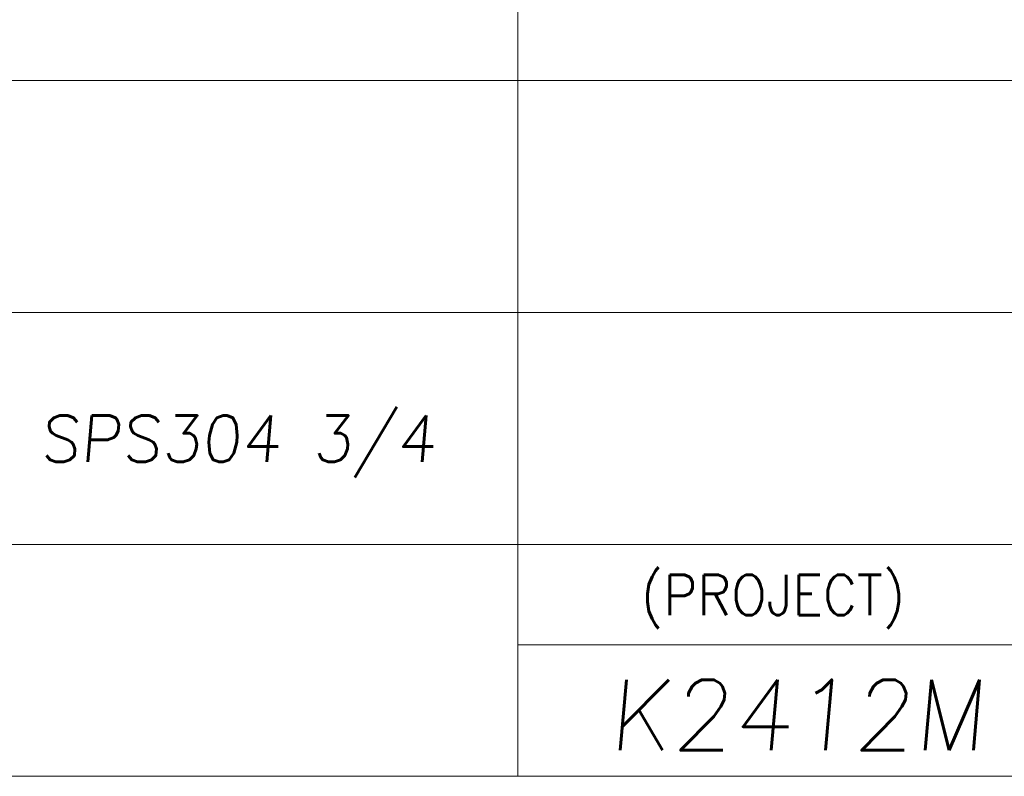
# Model space of a CAD drawing. Header units: millimetres. Extents: x 4497 to 11741, y 5958 to 12619.
# Tile 42 of 256: x 5468 to 5495, y 6486 to 6507. Entities that reach past the tile are written whole.
import ezdxf
from ezdxf.enums import TextEntityAlignment as Align

# ---------------------------------------------------------------- set-up
doc = ezdxf.new("R2010")
doc.units = ezdxf.units.MM
doc.header["$LTSCALE"] = 0.8
doc.layers.get('0').update_dxf_attribs({"linetype": 'CONTINUOUS', "lineweight": 0})
doc.layers.add('2', color=3, linetype='CONTINUOUS', lineweight=0)
doc.styles.get("Standard").update_dxf_attribs({"font": 'romans.shx', "width": 0.8, "oblique": 5, "bigfont": 'whgtxt.shx'})

msp = doc.modelspace()

# ---------------------------------------------------------------- linework, layer by layer
at = {"color": 7, "linetype": 'Continuous'}
for p, q in [((5481.691, 6485.876), (5481.691, 6515.403)), ((5452.164, 6505.561), (5527.623, 6505.561)), ((5452.164, 6498.999), (5514.033, 6498.999)), ((5452.164, 6492.438), (5527.623, 6492.438)), ((5481.691, 6489.599), (5496.455, 6489.599)), ((5452.164, 6485.876), (5527.623, 6485.876))]:
    msp.add_line(p, q, dxfattribs=at)

# ---------------------------------------------------------------- texts
at = {"color": 7, "linetype": 'Continuous', "width": 0.933333}
msp.add_text('(PROJECT)', height=1.1408, dxfattribs=at).set_placement((5485.173, 6491.578), align=Align.TOP_LEFT)
at = {"layer": '2', "linetype": 'Continuous', "oblique": 5}
for s, height, p in [('SPS304 3/4', 1.3144, (5468.16, 6494.77)), ('K2412M', 1.9941, (5484.246, 6486.614))]:
    msp.add_text(s, height=height, dxfattribs=at).set_placement(p)

doc.saveas('drawing.dxf')
